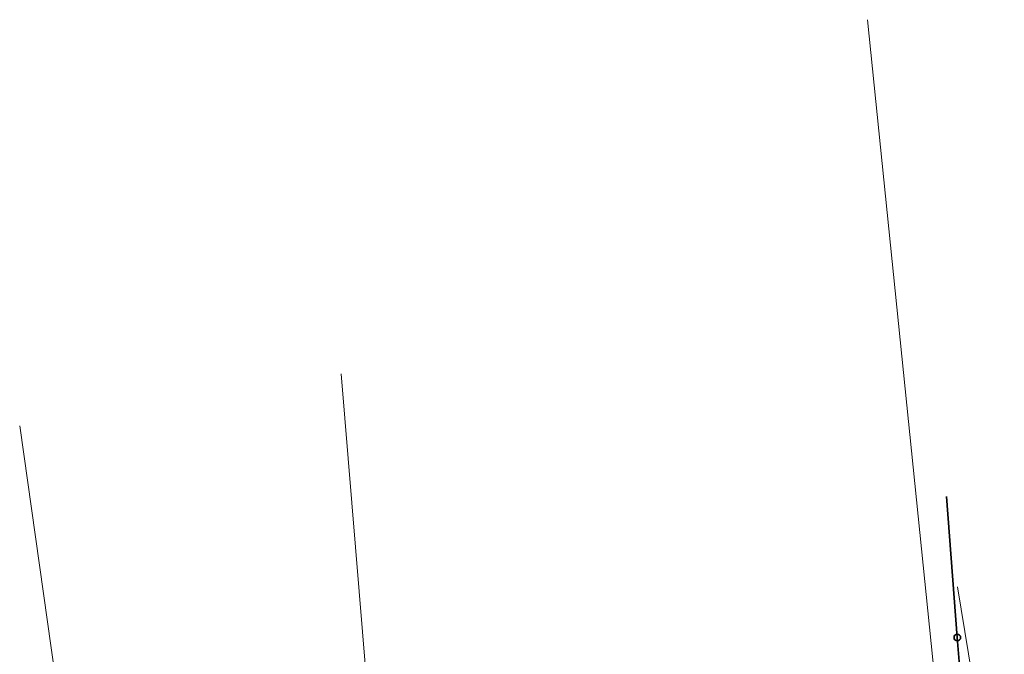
# Model space of a CAD drawing. Header units: feet. Extents: x 7588777 to 15179262, y 5780086 to 11560165.
# Tile 30 of 32: x 14139044 to 14139096, y 11498797 to 11498831. Entities that reach past the tile are written whole.
import ezdxf

# ---------------------------------------------------------------- set-up
doc = ezdxf.new("R2010")
doc.units = ezdxf.units.FT
doc.header["$MEASUREMENT"] = 0
doc.linetypes.add('1', pattern=[0])
for name, color, linetype, lineweight, transparency in [('SZOPO_L_1', 7, 'CONTINUOUS', 35, 0.7), ('UEEPON_L_3', 1, '1', 18, 0.7), ('UTTPO_L_3', 30, '1', 18, 0.7), ('UWWPO_L_3', 5, '1', 18, 0.7)]:
    doc.layers.add(name, color=color, linetype=linetype, lineweight=lineweight, transparency=transparency)

msp = doc.modelspace()

# ---------------------------------------------------------------- linework, layer by layer
at = {"layer": 'SZOPO_L_1'}
for p, q in [((14139093.2077, 11498805.235), (14139093.7779, 11498797.7567)), ((14139093.7779, 11498797.7567), (14139094.2553, 11498791.4944))]:
    msp.add_line(p, q, dxfattribs=at)
msp.add_circle((14139093.7779, 11498797.7567), 0.175, dxfattribs=at)
at = {"layer": 'UEEPON_L_3', "linetype": '1'}
for p, q in [((14139049.3731, 11498771.6748), (14139044.0665, 11498808.997)), ((14139096.2692, 11498785.3444), (14139093.7896, 11498800.4489))]:
    msp.add_line(p, q, dxfattribs=at)
at = {"layer": 'UTTPO_L_3', "linetype": '1'}
msp.add_line((14139089.0228, 11498830.5459), (14139094.2347, 11498779.3332), dxfattribs=at)
at = {"layer": 'UWWPO_L_3', "linetype": '1'}
msp.add_line((14139064.0771, 11498775.897), (14139061.1149, 11498811.7517), dxfattribs=at)

doc.saveas('drawing.dxf')
